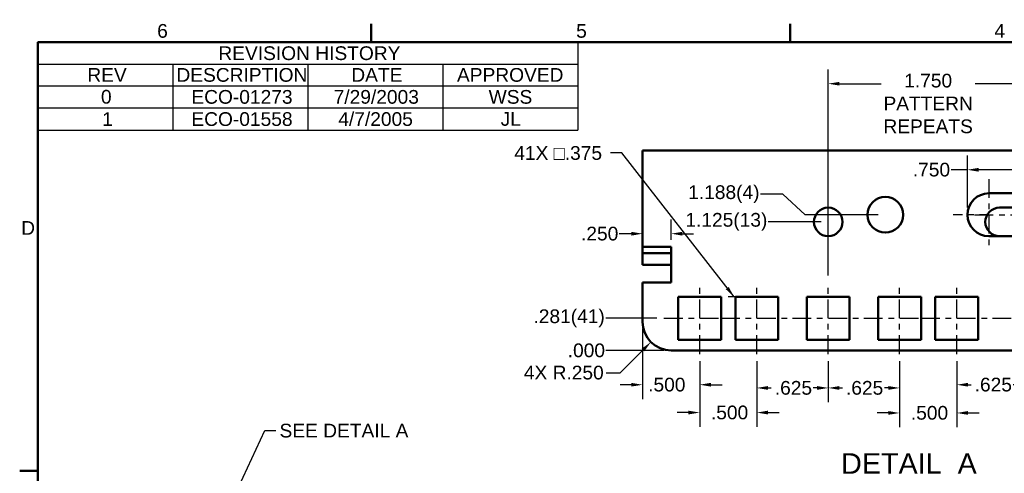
# Model space of a CAD drawing. Header units: inches. Extents: x 1 to 43, y 0.5 to 33.5.
# Tile 5 of 7: x 1.2 to 18.4, y 25.5 to 33.4. Entities that reach past the tile are written whole.
import ezdxf

# ---------------------------------------------------------------- set-up
doc = ezdxf.new("R2010")
doc.units = ezdxf.units.IN
doc.header["$LTSCALE"] = 2
doc.header["$MEASUREMENT"] = 0
doc.linetypes.add('CHAIN', pattern=[0.7087, 0.4724, -0.0591, 0.1181, -0.0591])
for name, color, linetype, lineweight in [('Border_0', 179, 'Continuous', 50), ('Border_2', 179, 'Continuous', 50), ('Center Mark(ANSI)', 179, 'Continuous', 25), ('Centerline(ANSI)', 179, 'CHAIN', 25), ('Dimensions(ANSI)', 179, 'Continuous', 25), ('Symbols(ANSI)', 179, 'Continuous', 25), ('Visible Edges(ANSI)', 179, 'Continuous', 50)]:
    doc.layers.add(name, color=color, linetype=linetype, lineweight=lineweight)
doc.styles.add('Border_1', font='arial.ttf')
doc.styles.add('Current-ANSI', font='arial.ttf')
doc.styles.add('DEFAULT-ANSI~0', font='arial.ttf')
doc.styles.add('Text Style37', font='arial.ttf')
doc.dimstyles.new('Copy of DEFAULT-ANSI', dxfattribs={"dimscale": 2, "dimtxt": 0.12, "dimasz": 0.098425, "dimexe": 0.125, "dimexo": 0.0625, "dimgap": 0.031496, "dimtad": 0, "dimtih": 1, "dimtoh": 1, "dimdec": 3, "dimrnd": 1e-08, "dimzin": 4, "dimdsep": 46, "dimtxsty": 'DEFAULT-ANSI~0', "dimcen": 0.09, "dimdle": 0.393701, "dimclrd": 250, "dimclre": 250, "dimclrt": 250, "dimadec": 0, "dimazin": 1, "dimtfac": 1, "dimtofl": 0, "dimtmove": 0, "dimatfit": 3, "dimfxl": 1, "dimtolj": 1, "dimtzin": 4, "dimlwd": 25, "dimlwe": 25, "dimarcsym": 0})
doc.dimstyles.new('Copy of DEFAULT-ANSI_Current-ANSI$7', dxfattribs={"dimscale": 2, "dimtxt": 0.120079, "dimasz": 0.098425, "dimexe": 0.125, "dimexo": 0.0625, "dimgap": 0.031496, "dimtad": 0, "dimtih": 1, "dimtoh": 1, "dimdec": 3, "dimrnd": 1e-08, "dimzin": 4, "dimdsep": 46, "dimtxsty": 'Current-ANSI', "dimcen": 0.09, "dimdle": 0.393701, "dimclrd": 179, "dimclre": 250, "dimclrt": 179, "dimadec": 0, "dimazin": 1, "dimtfac": 0.999344, "dimtofl": 0, "dimtmove": 0, "dimatfit": 3, "dimfxl": 1, "dimtolj": 1, "dimtzin": 4, "dimlwd": 25, "dimlwe": 25, "dimarcsym": 0})

# ---------------------------------------------------------------- blocks, each defined once
blk = doc.blocks.new('Borders Default Border')
at = {"layer": 'Border_0', "color": 179}
for p, q in [((3.6667, 16.5), (3.6667, 16.6601)), ((7.3333, 16.5), (7.3333, 16.6601)), ((0.75, 12.75), (0.5899, 12.75))]:
    blk.add_line(p, q, dxfattribs=at)
at = {"layer": 'Border_0', "color": 179, "flags": 128}
blk.add_lwpolyline([(0.75, 0.5), (0.75, 16.5), (21.25, 16.5), (21.25, 0.5), (0.75, 0.5)], dxfattribs=at)
at = {"layer": 'Border_2', "char_height": 0.1201, "attachment_point": 7, "style": 'Border_1'}
for s, insert in [('6', (1.7933, 16.538)), ('5', (5.4607, 16.538)), ('4', (9.1222, 16.54)), ('D', (0.6029, 14.815))]:
    blk.add_mtext(s, dxfattribs=dict(at, insert=insert))
blk = doc.blocks.new('*D9')
at = {"layer": 'Defpoints', "color": 0, "linetype": 'Continuous'}
for p in [(14.084, 27.543), (15.334, 27.543), (15.334, 26.949)]:
    blk.add_point(p, dxfattribs=at)
at = {"layer": 'Dimensions(ANSI)', "color": 250, "linetype": 'Continuous', "lineweight": 25}
for p, q in [((14.084, 27.418), (14.084, 26.699)), ((15.334, 27.418), (15.334, 26.699)), ((14.281, 26.949), (14.336, 26.949)), ((15.137, 26.949), (15.07, 26.949))]:
    blk.add_line(p, q, dxfattribs=at)
at = {"layer": 'Dimensions(ANSI)', "color": 250, "linetype": 'Continuous'}
for points in [[(14.281, 26.982), (14.281, 26.916), (14.084, 26.949)], [(15.137, 26.982), (15.137, 26.916), (15.334, 26.949)]]:
    blk.add_solid(points, dxfattribs=at)
at = {"layer": 'Dimensions(ANSI)', "color": 250, "linetype": 'Continuous', "lineweight": 25, "insert": (14.399, 27.071), "char_height": 0.24, "attachment_point": 1, "style": 'DEFAULT-ANSI~0'}
blk.add_mtext('\\A1;.625', dxfattribs=at)
blk = doc.blocks.new('*D10')
at = {"layer": 'Defpoints', "color": 0, "linetype": 'Continuous'}
for p in [(15.334, 27.543), (16.584, 27.543), (16.584, 26.949)]:
    blk.add_point(p, dxfattribs=at)
at = {"layer": 'Dimensions(ANSI)', "color": 250, "linetype": 'Continuous', "lineweight": 25}
for p, q in [((15.334, 27.418), (15.334, 26.699)), ((16.584, 27.418), (16.584, 26.699)), ((15.531, 26.949), (15.582, 26.949)), ((16.387, 26.949), (16.317, 26.949))]:
    blk.add_line(p, q, dxfattribs=at)
at = {"layer": 'Dimensions(ANSI)', "color": 250, "linetype": 'Continuous'}
for points in [[(15.531, 26.982), (15.531, 26.916), (15.334, 26.949)], [(16.387, 26.982), (16.387, 26.916), (16.584, 26.949)]]:
    blk.add_solid(points, dxfattribs=at)
at = {"layer": 'Dimensions(ANSI)', "color": 250, "linetype": 'Continuous', "lineweight": 25, "insert": (15.645, 27.071), "char_height": 0.24, "attachment_point": 1, "style": 'DEFAULT-ANSI~0'}
blk.add_mtext('\\A1;.625', dxfattribs=at)
blk = doc.blocks.new('*D11')
at = {"layer": 'Defpoints', "color": 0, "linetype": 'Continuous'}
for p in [(16.584, 27.543), (17.584, 27.543), (17.584, 26.511)]:
    blk.add_point(p, dxfattribs=at)
at = {"layer": 'Dimensions(ANSI)', "color": 250, "linetype": 'Continuous', "lineweight": 25}
for p, q in [((16.584, 27.418), (16.584, 26.261)), ((17.584, 27.418), (17.584, 26.261)), ((16.387, 26.511), (16.19, 26.511)), ((17.781, 26.511), (17.978, 26.511))]:
    blk.add_line(p, q, dxfattribs=at)
at = {"layer": 'Dimensions(ANSI)', "color": 250, "linetype": 'Continuous'}
for points in [[(16.387, 26.544), (16.387, 26.479), (16.584, 26.511)], [(17.781, 26.544), (17.781, 26.479), (17.584, 26.511)]]:
    blk.add_solid(points, dxfattribs=at)
at = {"layer": 'Dimensions(ANSI)', "color": 250, "linetype": 'Continuous', "lineweight": 25, "insert": (16.781, 26.634), "char_height": 0.24, "attachment_point": 1, "style": 'DEFAULT-ANSI~0'}
blk.add_mtext('\\A1;.500', dxfattribs=at)
blk = doc.blocks.new('*D12')
at = {"layer": 'Defpoints', "color": 0, "linetype": 'Continuous'}
for p in [(17.584, 27.543), (18.834, 27.543), (18.834, 27.005)]:
    blk.add_point(p, dxfattribs=at)
at = {"layer": 'Dimensions(ANSI)', "color": 250, "linetype": 'Continuous', "lineweight": 25}
for p, q in [((17.584, 27.418), (17.584, 26.755)), ((18.834, 27.418), (18.834, 26.755)), ((17.781, 27.005), (17.835, 27.005)), ((18.637, 27.005), (18.57, 27.005))]:
    blk.add_line(p, q, dxfattribs=at)
at = {"layer": 'Dimensions(ANSI)', "color": 250, "linetype": 'Continuous'}
for points in [[(17.781, 27.038), (17.781, 26.973), (17.584, 27.005)], [(18.637, 27.038), (18.637, 26.973), (18.834, 27.005)]]:
    blk.add_solid(points, dxfattribs=at)
at = {"layer": 'Dimensions(ANSI)', "color": 250, "linetype": 'Continuous', "lineweight": 25, "insert": (17.898, 27.128), "char_height": 0.24, "attachment_point": 1, "style": 'DEFAULT-ANSI~0'}
blk.add_mtext('\\A1;.625', dxfattribs=at)
blk = doc.blocks.new('*D15')
at = {"layer": 'Defpoints', "color": 0, "linetype": 'Continuous'}
for p in [(13.084, 27.543), (14.084, 27.543), (14.084, 26.518)]:
    blk.add_point(p, dxfattribs=at)
at = {"layer": 'Dimensions(ANSI)', "color": 250, "linetype": 'Continuous', "lineweight": 25}
for p, q in [((13.084, 27.418), (13.084, 26.268)), ((14.084, 27.418), (14.084, 26.268)), ((12.887, 26.518), (12.69, 26.518)), ((14.281, 26.518), (14.478, 26.518))]:
    blk.add_line(p, q, dxfattribs=at)
at = {"layer": 'Dimensions(ANSI)', "color": 250, "linetype": 'Continuous'}
for points in [[(12.887, 26.551), (12.887, 26.485), (13.084, 26.518)], [(14.281, 26.551), (14.281, 26.485), (14.084, 26.518)]]:
    blk.add_solid(points, dxfattribs=at)
at = {"layer": 'Dimensions(ANSI)', "color": 250, "linetype": 'Continuous', "lineweight": 25, "insert": (13.281, 26.64), "char_height": 0.24, "attachment_point": 1, "style": 'DEFAULT-ANSI~0'}
blk.add_mtext('\\A1;.500', dxfattribs=at)
blk = doc.blocks.new('*D16')
at = {"layer": 'Defpoints', "color": 0, "linetype": 'Continuous'}
for p in [(12.084, 28.106), (13.084, 27.543), (13.084, 27.005)]:
    blk.add_point(p, dxfattribs=at)
at = {"layer": 'Dimensions(ANSI)', "color": 250, "linetype": 'Continuous', "lineweight": 25}
for p, q in [((12.084, 27.981), (12.084, 26.755)), ((13.084, 27.418), (13.084, 26.755)), ((11.887, 27.005), (11.69, 27.005)), ((13.281, 27.005), (13.478, 27.005))]:
    blk.add_line(p, q, dxfattribs=at)
at = {"layer": 'Dimensions(ANSI)', "color": 250, "linetype": 'Continuous'}
for points in [[(11.887, 27.038), (11.887, 26.973), (12.084, 27.005)], [(13.281, 27.038), (13.281, 26.973), (13.084, 27.005)]]:
    blk.add_solid(points, dxfattribs=at)
at = {"layer": 'Dimensions(ANSI)', "color": 250, "linetype": 'Continuous', "lineweight": 25, "insert": (12.182, 27.128), "char_height": 0.24, "attachment_point": 1, "style": 'DEFAULT-ANSI~0'}
blk.add_mtext('\\A1;.500', dxfattribs=at)
blk = doc.blocks.new('*D17')
at = {"layer": 'Defpoints', "color": 0, "linetype": 'Continuous'}
for p in [(15.334, 32.275), (15.334, 28.793), (18.834, 28.793)]:
    blk.add_point(p, dxfattribs=at)
at = {"layer": 'Dimensions(ANSI)', "color": 250, "linetype": 'Continuous', "lineweight": 25}
for p, q in [((15.334, 28.918), (15.334, 32.525)), ((18.834, 28.918), (18.834, 32.525)), ((15.531, 32.275), (16.26, 32.275)), ((18.637, 32.275), (17.908, 32.275))]:
    blk.add_line(p, q, dxfattribs=at)
at = {"layer": 'Dimensions(ANSI)', "color": 250, "linetype": 'Continuous'}
for points in [[(15.531, 32.307), (15.531, 32.242), (15.334, 32.275)], [(18.637, 32.307), (18.637, 32.242), (18.834, 32.275)]]:
    blk.add_solid(points, dxfattribs=at)
at = {"layer": 'Dimensions(ANSI)', "color": 250, "linetype": 'Continuous', "lineweight": 25, "insert": (17.084, 32.449), "char_height": 0.24, "attachment_point": 2, "style": 'DEFAULT-ANSI~0'}
blk.add_mtext('\\A1;1.750{\\PPATTERN\\PREPEATS}', dxfattribs=at)
blk = doc.blocks.new('*D18')
at = {"layer": 'Defpoints', "color": 0, "linetype": 'Continuous'}
for p in [(11.443, 27.606), (12.084, 27.606), (12.584, 27.606)]:
    blk.add_point(p, dxfattribs=at)
at = {"layer": 'Dimensions(ANSI)', "color": 250, "linetype": 'Continuous', "lineweight": 25}
blk.add_line((12.459, 27.606), (11.443, 27.606), dxfattribs=at)
at = {"layer": 'Dimensions(ANSI)', "color": 250, "linetype": 'Continuous', "lineweight": 25, "insert": (10.774, 27.606), "char_height": 0.24, "attachment_point": 4, "style": 'DEFAULT-ANSI~0'}
blk.add_mtext('\\A1;.000', dxfattribs=at)
blk = doc.blocks.new('*D19')
at = {"layer": 'Defpoints', "color": 0, "linetype": 'Continuous'}
for p in [(11.443, 28.168), (12.459, 28.168), (12.084, 27.606)]:
    blk.add_point(p, dxfattribs=at)
at = {"layer": 'Dimensions(ANSI)', "color": 250, "linetype": 'Continuous', "lineweight": 25}
blk.add_line((12.334, 28.168), (11.443, 28.168), dxfattribs=at)
at = {"layer": 'Dimensions(ANSI)', "color": 250, "linetype": 'Continuous', "lineweight": 25, "insert": (10.174, 28.168), "char_height": 0.24, "attachment_point": 4, "style": 'DEFAULT-ANSI~0'}
blk.add_mtext('\\A1;.281{(41)}', dxfattribs=at)
blk = doc.blocks.new('*D20')
at = {"layer": 'Defpoints', "color": 0, "linetype": 'Continuous'}
for p in [(14.283, 29.856), (15.334, 29.856), (12.084, 27.606)]:
    blk.add_point(p, dxfattribs=at)
at = {"layer": 'Dimensions(ANSI)', "color": 250, "linetype": 'Continuous', "lineweight": 25}
blk.add_line((15.209, 29.856), (14.283, 29.856), dxfattribs=at)
at = {"layer": 'Dimensions(ANSI)', "color": 250, "linetype": 'Continuous', "lineweight": 25, "insert": (12.834, 29.856), "char_height": 0.24, "attachment_point": 4, "style": 'DEFAULT-ANSI~0'}
blk.add_mtext('\\A1;1.125{(13)}', dxfattribs=at)
blk = doc.blocks.new('*D60')
at = {"layer": 'Defpoints', "color": 0, "linetype": 'Continuous'}
for p in [(12.584, 28.106), (12.23, 27.752)]:
    blk.add_point(p, dxfattribs=at)
at = {"layer": 'Dimensions(ANSI)', "color": 250, "linetype": 'Continuous', "lineweight": 25}
for p, q in [((11.693, 27.215), (12.091, 27.613)), ((11.447, 27.215), (11.693, 27.215))]:
    blk.add_line(p, q, dxfattribs=at)
at = {"layer": 'Dimensions(ANSI)', "color": 250, "linetype": 'Continuous'}
blk.add_solid([(12.068, 27.636), (12.114, 27.59), (12.23, 27.752)], dxfattribs=at)
at = {"layer": 'Dimensions(ANSI)', "color": 250, "linetype": 'Continuous', "lineweight": 25, "insert": (10.006, 27.338), "char_height": 0.24, "attachment_point": 1, "style": 'DEFAULT-ANSI~0'}
blk.add_mtext('\\A1;{4X }R.250', dxfattribs=at)
blk = doc.blocks.new('REVISION HISTORY')
at = {"layer": 'Symbols(ANSI)', "color": 18, "lineweight": 25}
for p, q in [((0.75, 16.5), (5.4744, 16.5)), ((0.75, 16.5), (0.75, 16.3098)), ((5.4744, 16.5), (5.4744, 16.3098)), ((0.75, 16.3098), (5.4744, 16.3098)), ((0.75, 16.3098), (0.75, 16.1197)), ((1.9311, 16.3098), (1.9311, 16.1197)), ((3.1122, 16.3098), (3.1122, 16.1197)), ((4.2933, 16.3098), (4.2933, 16.1197)), ((5.4744, 16.3098), (5.4744, 16.1197)), ((0.75, 16.1197), (5.4744, 16.1197)), ((0.75, 16.1197), (0.75, 15.7312)), ((1.9311, 16.1197), (1.9311, 15.7312)), ((3.1122, 16.1197), (3.1122, 15.7312)), ((4.2933, 16.1197), (4.2933, 15.7312)), ((5.4744, 16.1197), (5.4744, 15.7312)), ((0.75, 15.9254), (5.4744, 15.9254)), ((0.75, 15.7312), (5.4744, 15.7312))]:
    blk.add_line(p, q, dxfattribs=at)
at = {"layer": 'Symbols(ANSI)', "color": 179, "attachment_point": 7, "style": 'Border_1'}
for s, insert, char_height in [('REVISION HISTORY', (2.3289, 16.3428), 0.120079), ('REV', (1.1819, 16.1547), 0.12008), ('DESCRIPTION', (1.9618, 16.1527), 0.120079), ('DATE', (3.4925, 16.1547), 0.12008), ('APPROVED', (4.4174, 16.1527), 0.12008), ('0', (1.3012, 15.9613), 0.1201), ('ECO-01273', (2.0927, 15.9604), 0.12008), ('7/29/2003', (3.3381, 15.9605), 0.12008), ('WSS', (4.6949, 15.9604), 0.12008), ('1', (1.313, 15.768), 0.1201), ('ECO-01558', (2.0927, 15.7662), 0.12008), ('4/7/2005', (3.3786, 15.7663), 0.12008), ('JL', (4.8, 15.7673), 0.12008)]:
    blk.add_mtext(s, dxfattribs=dict(at, insert=insert, char_height=char_height))
blk = doc.blocks.new('*D77')
at = {"layer": 'Defpoints', "color": 0, "linetype": 'Continuous'}
for p in [(14.146, 30.34), (16.334, 29.981), (12.084, 27.606)]:
    blk.add_point(p, dxfattribs=at)
at = {"layer": 'Dimensions(ANSI)', "color": 250, "linetype": 'Continuous', "lineweight": 25}
for p, q in [((14.539, 30.34), (14.146, 30.34)), ((14.933, 29.981), (14.539, 30.34)), ((16.209, 29.981), (14.933, 29.981))]:
    blk.add_line(p, q, dxfattribs=at)
at = {"layer": 'Dimensions(ANSI)', "color": 250, "linetype": 'Continuous', "lineweight": 25, "insert": (12.883, 30.34), "char_height": 0.24, "attachment_point": 4, "style": 'DEFAULT-ANSI~0'}
blk.add_mtext('\\A1;1.188{(4)}', dxfattribs=at)
blk = doc.blocks.new('*D78')
at = {"layer": 'Defpoints', "color": 0, "linetype": 'Continuous'}
for p in [(19.271, 30.768), (17.771, 29.981), (19.271, 29.981)]:
    blk.add_point(p, dxfattribs=at)
at = {"layer": 'Dimensions(ANSI)', "color": 250, "linetype": 'Continuous', "lineweight": 25}
for p, q in [((17.771, 30.106), (17.771, 31.018)), ((19.271, 30.106), (19.271, 31.018)), ((17.771, 30.768), (17.484, 30.768)), ((19.075, 30.768), (17.968, 30.768))]:
    blk.add_line(p, q, dxfattribs=at)
at = {"layer": 'Dimensions(ANSI)', "color": 250, "linetype": 'Continuous'}
for points in [[(17.968, 30.801), (17.968, 30.735), (17.771, 30.768)], [(19.075, 30.801), (19.075, 30.735), (19.271, 30.768)]]:
    blk.add_solid(points, dxfattribs=at)
at = {"layer": 'Dimensions(ANSI)', "color": 250, "linetype": 'Continuous', "lineweight": 25, "insert": (16.815, 30.891), "char_height": 0.24, "attachment_point": 1, "style": 'DEFAULT-ANSI~0'}
blk.add_mtext('\\A1;.750', dxfattribs=at)
blk = doc.blocks.new('*D91')
at = {"layer": 'Defpoints', "color": 0, "linetype": 'Continuous'}
for p in [(12.084, 29.649), (12.084, 29.644), (12.584, 29.418)]:
    blk.add_point(p, dxfattribs=at)
at = {"layer": 'Dimensions(ANSI)', "color": 250, "linetype": 'Continuous', "lineweight": 25}
for p, q in [((12.584, 29.543), (12.584, 29.899)), ((11.887, 29.649), (11.676, 29.649)), ((12.781, 29.649), (12.978, 29.649))]:
    blk.add_line(p, q, dxfattribs=at)
at = {"layer": 'Dimensions(ANSI)', "color": 250, "linetype": 'Continuous'}
for points in [[(11.887, 29.682), (11.887, 29.616), (12.084, 29.649)], [(12.781, 29.682), (12.781, 29.616), (12.584, 29.649)]]:
    blk.add_solid(points, dxfattribs=at)
at = {"layer": 'Dimensions(ANSI)', "color": 250, "linetype": 'Continuous', "lineweight": 25, "insert": (11.007, 29.771), "char_height": 0.24, "attachment_point": 1, "style": 'DEFAULT-ANSI~0'}
blk.add_mtext('\\A1;.250', dxfattribs=at)

msp = doc.modelspace()

# ---------------------------------------------------------------- linework, layer by layer
at = {"layer": 'Center Mark(ANSI)', "linetype": 'CHAIN', "ltscale": 0.347322}
msp.add_line((18.1465, 30.6062), (18.1465, 29.3554), dxfattribs=at)
at = {"layer": 'Center Mark(ANSI)', "linetype": 'CHAIN', "ltscale": 0.173611}
msp.add_line((18.1465, 29.9808), (17.5211, 29.9808), dxfattribs=at)
at = {"layer": 'Centerline(ANSI)', "linetype": 'CHAIN', "ltscale": 0.347103}
for p, q in [((17.8965, 29.9808), (19.1465, 29.9808)), ((13.084, 27.5428), (13.084, 28.7928)), ((14.084, 27.5428), (14.084, 28.7928)), ((15.334, 27.5428), (15.334, 28.7928)), ((16.584, 27.5428), (16.584, 28.7928)), ((17.584, 27.5428), (17.584, 28.7928)), ((12.459, 28.1678), (13.709, 28.1678)), ((13.459, 28.1678), (14.709, 28.1678)), ((14.709, 28.1678), (15.959, 28.1678)), ((15.959, 28.1678), (17.209, 28.1678)), ((16.959, 28.1678), (18.209, 28.1678)), ((18.209, 28.1678), (19.459, 28.1678))]:
    msp.add_line(p, q, dxfattribs=at)
at = {"layer": 'Symbols(ANSI)', "color": 179, "linetype": 'Continuous', "lineweight": 25}
msp.add_line((13.9372, 28.5428), (13.584, 28.5428), dxfattribs=at)
at = {"layer": 'Visible Edges(ANSI)'}
for p, q in [((12.084, 31.1058), (21.5536, 31.1058)), ((12.084, 30.8458), (12.084, 31.1058)), ((12.084, 30.8458), (12.084, 29.4178)), ((18.1465, 30.3558), (18.8965, 30.3558)), ((18.334, 30.1058), (18.834, 30.1058)), ((18.8965, 29.6058), (18.1465, 29.6058)), ((12.084, 29.4178), (12.584, 29.4178)), ((12.084, 29.3658), (12.084, 29.4178)), ((12.084, 29.3658), (12.084, 29.3058)), ((12.084, 29.3058), (12.584, 29.3058)), ((12.084, 29.3058), (12.084, 29.1058)), ((12.584, 29.4178), (12.584, 28.7928)), ((12.584, 29.1058), (12.084, 29.1058)), ((12.084, 28.7928), (12.084, 28.1058)), ((12.584, 28.7928), (12.084, 28.7928)), ((12.709, 28.5428), (13.459, 28.5428)), ((12.709, 27.7928), (12.709, 28.5428)), ((13.459, 28.5428), (13.459, 27.7928)), ((13.709, 28.5428), (14.459, 28.5428)), ((13.709, 27.7928), (13.709, 28.5428)), ((14.459, 28.5428), (14.459, 27.7928)), ((14.959, 28.5428), (15.709, 28.5428)), ((14.959, 27.7928), (14.959, 28.5428)), ((15.709, 28.5428), (15.709, 27.7928)), ((16.209, 28.5428), (16.959, 28.5428)), ((16.209, 27.7928), (16.209, 28.5428)), ((16.959, 28.5428), (16.959, 27.7928)), ((17.209, 28.5428), (17.959, 28.5428)), ((17.209, 27.7928), (17.209, 28.5428)), ((17.959, 28.5428), (17.959, 27.7928)), ((13.459, 27.7928), (12.709, 27.7928)), ((14.459, 27.7928), (13.709, 27.7928)), ((15.709, 27.7928), (14.959, 27.7928)), ((16.959, 27.7928), (16.209, 27.7928)), ((17.959, 27.7928), (17.209, 27.7928)), ((12.584, 27.6058), (21.7424, 27.6058))]:
    msp.add_line(p, q, dxfattribs=at)
for centre, radius in [((16.334, 29.9808), 0.3125), ((15.334, 29.8558), 0.25)]:
    msp.add_circle(centre, radius, dxfattribs=at)
for centre, radius, start in [((18.1465, 29.9808), 0.375, 90), ((18.334, 29.8558), 0.25, 90), ((12.584, 28.1058), 0.5, 180)]:
    msp.add_arc(centre, radius, start, 270, dxfattribs=at)

# ---------------------------------------------------------------- block references
at = {"xscale": 2, "yscale": 2, "zscale": 2}
msp.add_blockref('Borders Default Border', (0, 0), dxfattribs=at)
at = {"layer": 'Symbols(ANSI)', "xscale": 2, "yscale": 2, "zscale": 2}
msp.add_blockref('REVISION HISTORY', (0, 0), dxfattribs=at)

# ---------------------------------------------------------------- texts
at = {"layer": 'Symbols(ANSI)', "color": 179, "char_height": 0.240157, "attachment_point": 1, "style": 'Current-ANSI'}
for s, insert, width in [('{41X \\fAIGDT|b0|i0;\\H0.2402;o\\fArial|b0|i0;\\H0.2402;.375}', (9.838, 31.1821), 1.622861), ('{SEE DETAIL A}', (5.7289, 26.3224), 2.257517)]:
    msp.add_mtext(s, dxfattribs=dict(at, insert=insert, width=width))
at = {"layer": 'Symbols(ANSI)', "color": 250, "insert": (15.5596, 25.4465), "char_height": 0.36, "attachment_point": 7, "style": 'Text Style37'}
msp.add_mtext('DETAIL  A', dxfattribs=at)

# ---------------------------------------------------------------- dimensions: what is measured, and where the dimension line sits
at = {"layer": 'Dimensions(ANSI)', "color": 250, "linetype": 'Continuous', "lineweight": 25}
dim = msp.add_linear_dim(base=(15.334, 32.2746), p1=(18.834, 28.7928), p2=(15.334, 28.7928), text='<>{\\PPATTERN\\PREPEATS}', dimstyle='Copy of DEFAULT-ANSI', override={"dimtih": 0, "dimtoh": 0, "dimdec": 3, "dimlfac": 0.5, "dimtp": 0, "dimtm": 0, "dimtdec": 2, "dimatfit": 1, "dimtvp": -0.333333}, dxfattribs=at)
dim.commit()
dim.dimension.update_dxf_attribs({"geometry": '*D17', "text_midpoint": (17.084, 32.2746), "dimtype": 160})
for base, p1, p2, override, picture, middle in [((19.2715, 30.7682), (17.7715, 29.9808), (19.2715, 29.9808), {"dimtih": 0, "dimtoh": 0, "dimdec": 3, "dimlfac": 0.5, "dimtp": 0, "dimtm": 0, "dimtdec": 2, "dimatfit": 2}, '*D78', (17.1184, 30.7682)), ((12.084, 29.6487), (12.584, 29.4178), (12.084, 29.6444), {"dimtih": 0, "dimtoh": 0, "dimdec": 3, "dimlfac": 0.5, "dimse2": 1, "dimtp": 0, "dimtm": 0, "dimtdec": 2, "dimatfit": 1}, '*D91', (11.3102, 29.6487)), ((13.084, 27.0054), (12.084, 28.1058), (13.084, 27.5428), {"dimtih": 0, "dimtoh": 0, "dimdec": 3, "dimlfac": 0.5, "dimtp": 0, "dimtm": 0, "dimtdec": 2, "dimatfit": 1}, '*D16', (12.4851, 27.0054)), ((15.334, 26.9489), (14.084, 27.5428), (15.334, 27.5428), {"dimtih": 0, "dimtoh": 0, "dimdec": 3, "dimlfac": 0.5, "dimtp": 0, "dimtm": 0, "dimtdec": 2, "dimatfit": 1}, '*D9', (14.7029, 26.9489)), ((16.584, 26.9489), (15.334, 27.5428), (16.584, 27.5428), {"dimtih": 0, "dimtoh": 0, "dimdec": 3, "dimlfac": 0.5, "dimtp": 0, "dimtm": 0, "dimtdec": 2, "dimatfit": 1}, '*D10', (15.9498, 26.9489)), ((17.584, 26.5114), (16.584, 27.5428), (17.584, 27.5428), {"dimtih": 0, "dimtoh": 0, "dimdec": 3, "dimlfac": 0.5, "dimtp": 0, "dimtm": 0, "dimtdec": 2, "dimatfit": 1}, '*D11', (17.084, 26.5114))]:
    dim = msp.add_linear_dim(base=base, p1=p1, p2=p2, angle=180, dimstyle='Copy of DEFAULT-ANSI', override=override, dxfattribs=at)
    dim.commit()
    dim.dimension.update_dxf_attribs({"geometry": picture, "text_midpoint": middle, "dimtype": 160})
for feature_location, offset, origin, text, picture, middle in [((16.3339876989, 29.9808423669), (-2.1883312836, 0.3590297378), (12.0839876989, 27.6058423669), '<>{(4)}', '*D77', (13.4825824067, 30.3398721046)), ((15.334, 29.8558), (-1.0508, 0), (12.084, 27.6058), '<>{(13)}', '*D20', (13.5269, 29.8558)), ((12.459, 28.1678), (-1.0163, 0), (12.084, 27.6058), '<>{(41)}', '*D19', (10.7766, 28.1678))]:
    dim = msp.add_ordinate_dim(feature_location=feature_location, offset=offset, dtype=0, origin=origin, text=text, dimstyle='Copy of DEFAULT-ANSI', override={"dimtad": 0, "dimdec": 3, "dimlfac": 0.5, "dimtp": 0, "dimtm": 0, "dimtdec": 2}, dxfattribs=at)
    dim.commit()
    dim.dimension.update_dxf_attribs({"geometry": picture, "text_midpoint": middle})
dim = msp.add_radius_dim(center=(12.584, 28.1058), mpoint=(12.2304, 27.7523), text='{4X }<>', dimstyle='Copy of DEFAULT-ANSI', override={"dimdec": 3, "dimlfac": 0.5, "dimcen": 0, "dimtp": 0, "dimtm": 0, "dimtdec": 2}, dxfattribs=at)
dim.commit()
dim.dimension.update_dxf_attribs({"geometry": '*D60', "text_midpoint": (10.6949, 27.2153), "dimtype": 164})
dim = msp.add_ordinate_dim(feature_location=(12.5839876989, 27.6058423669), offset=(-1.1412664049, 0), dtype=0, origin=(12.0839876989, 27.6058423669), dimstyle='Copy of DEFAULT-ANSI', override={"dimtad": 0, "dimdec": 3, "dimlfac": 0.5, "dimtp": 0, "dimtm": 0, "dimtdec": 2}, dxfattribs=at)
dim.commit()
dim.dimension.update_dxf_attribs({"geometry": '*D18', "text_midpoint": (11.0767005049, 27.6058423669)})
for base, p1, p2, picture, middle in [((14.084, 26.5178), (13.084, 27.5428), (14.084, 27.5428), '*D15', (13.584, 26.5178)), ((18.834, 27.0054), (17.584, 27.5428), (18.834, 27.5428), '*D12', (18.2025, 27.0054))]:
    dim = msp.add_linear_dim(base=base, p1=p1, p2=p2, dimstyle='Copy of DEFAULT-ANSI', override={"dimtih": 0, "dimtoh": 0, "dimdec": 3, "dimlfac": 0.5, "dimtp": 0, "dimtm": 0, "dimtdec": 2, "dimatfit": 1}, dxfattribs=at)
    dim.commit()
    dim.dimension.update_dxf_attribs({"geometry": picture, "text_midpoint": middle, "dimtype": 160})

# ---------------------------------------------------------------- leaders
at = {"layer": 'Symbols(ANSI)', "color": 179, "linetype": 'Continuous', "lineweight": 25, "annotation_type": 0, "has_hookline": 1}
for points, hookline_direction, text_width in [([(13.6872, 28.5428), (11.7207, 31.062), (11.5238, 31.062)], 1, 1.6136), ([(4.233, 23.5342), (5.4691, 26.2023), (5.6659, 26.2023)], 0, 2.2415)]:
    msp.add_leader(points, dimstyle='Copy of DEFAULT-ANSI_Current-ANSI$7', override={"dimtad": 0}, dxfattribs=dict(at, hookline_direction=hookline_direction, text_width=text_width))

doc.saveas('drawing.dxf')
